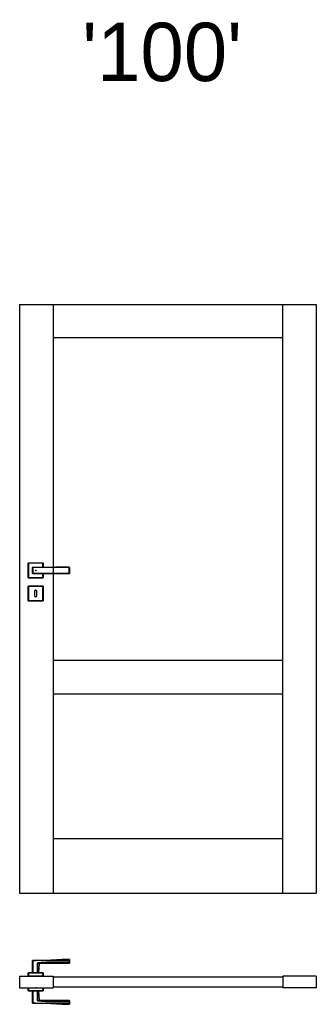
# Model space of a CAD drawing. Header units: millimetres. Extents: x 357 to 12975, y -381 to 2993.
# Tile 7 of 7: x 11957 to 12975, y -381 to 2993. Entities that reach past the tile are written whole.
import ezdxf

# ---------------------------------------------------------------- set-up
doc = ezdxf.new("R2010")
doc.units = ezdxf.units.MM
doc.layers.add('f-główna', color=7, linetype='Continuous')
doc.layers.add('wymiary', color=7, linetype='Continuous', lineweight=13)
doc.styles.get("Standard").update_dxf_attribs({"font": 'arial.ttf'})

msp = doc.modelspace()

# ---------------------------------------------------------------- linework, layer by layer
at = {"linetype": 'Continuous'}
for p, q in [((11986.1, 1080.5), (11986.1, 1130.5)), ((11986.6, 1130.5), (11986.1, 1130.5)), ((11986.6, 1131), (11986.6, 1130.5)), ((11986.6, 1131), (12036.6, 1131)), ((11986.6, 1130.5), (11986.6, 1080.5)), ((12036.6, 1130.5), (11986.6, 1130.5)), ((12036.6, 1131), (12036.6, 1130.5)), ((12037.1, 1130.5), (12036.6, 1130.5)), ((12036.6, 1116.5), (12036.6, 1130.5)), ((12037.1, 1130.5), (12037.1, 1116.5)), ((11986.1, 1080.5), (11986.6, 1080.5)), ((11986.6, 1080.5), (11986.6, 1080)), ((11986.6, 1080.5), (12036.6, 1080.5)), ((12036.6, 1080), (11986.6, 1080)), ((12036.6, 1080.5), (12036.6, 1094.5)), ((12037.1, 1080.5), (12036.6, 1080.5)), ((12036.6, 1080), (12036.6, 1080.5)), ((12037.1, 1094.5), (12037.1, 1080.5)), ((11986.1, 1051.5), (11986.6, 1051.5)), ((11986.1, 1001.5), (11986.1, 1051.5)), ((11986.6, 1052), (11986.6, 1051.5)), ((11986.6, 1052), (12036.6, 1052)), ((12036.6, 1051.5), (11986.6, 1051.5)), ((11986.6, 1051.5), (11986.6, 1001.5)), ((12036.6, 1052), (12036.6, 1051.5)), ((12036.6, 1001.5), (12036.6, 1051.5)), ((12037.1, 1051.5), (12036.6, 1051.5)), ((12037.1, 1051.5), (12037.1, 1001.5)), ((12007.6, 1033.5), (12007.6, 1019.5)), ((12015.6, 1019.5), (12015.6, 1033.5)), ((11986.1, 1001.5), (11986.6, 1001.5)), ((11986.6, 1001.5), (11986.6, 1001)), ((11986.6, 1001.5), (12036.6, 1001.5)), ((12036.6, 1001), (11986.6, 1001)), ((12036.6, 1001), (12036.6, 1001.5)), ((12036.6, 1001.5), (12037.1, 1001.5)), ((12001.1, -231.1), (12001.6, -231.1)), ((12001.1, -273.2), (12001.1, -231.1)), ((12001.6, -230.6), (12001.6, -231.1)), ((12001.6, -231.1), (12001.6, -273.2)), ((12126.6, -230.1), (12126.6, -230.5)), ((12127.1, -230.5), (12126.6, -230.5)), ((12126.6, -236), (12126.6, -230.5)), ((12126.6, -236.4), (12126.6, -236)), ((12127.1, -236), (12126.6, -236)), ((12127.1, -230.5), (12127.1, -236)), ((12018, -239.7), (12018.3, -239.7)), ((12019.5, -238.8), (12019.5, -239.3)), ((11986.1, -273.7), (11986.6, -273.7)), ((11986.1, -284.2), (11986.1, -273.7)), ((11986.6, -284.2), (11986.1, -284.2)), ((11986.6, -273.2), (11986.6, -273.7)), ((11986.6, -273.2), (12036.6, -273.2)), ((12036.6, -273.7), (11986.6, -273.7)), ((11986.6, -273.7), (11986.6, -284.2)), ((12036.6, -284.2), (11986.6, -284.2)), ((12036.6, -273.2), (12036.6, -273.7)), ((12036.6, -284.2), (12036.6, -273.7)), ((12036.6, -273.7), (12037.1, -273.7)), ((12037.1, -284.2), (12036.6, -284.2)), ((12037.1, -273.7), (12037.1, -284.2)), ((11986.1, -334.7), (11986.1, -324.2)), ((11986.1, -324.2), (11986.6, -324.2)), ((11986.6, -334.7), (11986.1, -334.7)), ((11986.6, -324.2), (11986.6, -334.7)), ((11986.6, -324.2), (12036.6, -324.2)), ((11986.6, -334.7), (11986.6, -335.2)), ((11986.6, -334.7), (12036.6, -334.7)), ((12036.6, -335.2), (11986.6, -335.2)), ((12001.1, -377.3), (12001.1, -335.2)), ((12001.6, -335.2), (12001.6, -377.3)), ((12036.6, -324.2), (12037.1, -324.2)), ((12036.6, -334.7), (12036.6, -324.2)), ((12037.1, -334.7), (12036.6, -334.7)), ((12036.6, -334.7), (12036.6, -335.2)), ((12037.1, -324.2), (12037.1, -334.7)), ((12018.3, -368.7), (12018, -368.7)), ((12019.5, -369.1), (12019.5, -369.6)), ((12001.1, -377.3), (12001.6, -377.3)), ((12001.6, -377.8), (12001.6, -377.3)), ((12126.6, -372), (12126.6, -372.4)), ((12126.6, -377.9), (12126.6, -372.4)), ((12127.1, -372.4), (12126.6, -372.4)), ((12126.6, -377.9), (12126.6, -378.3)), ((12127.1, -377.9), (12126.6, -377.9)), ((12127.1, -372.4), (12127.1, -377.9))]:
    msp.add_line(p, q, dxfattribs=at)
for points in [[(12001.1, 1095), (12001.1, 1095.4), (12001.1, 1095.8), (12001.1, 1096.2), (12001.1, 1096.6), (12001.1, 1097), (12001.1, 1097.4), (12001.1, 1097.8), (12001.1, 1098.2), (12001.1, 1098.6), (12001.1, 1099.1), (12001.1, 1099.5), (12001.1, 1099.9), (12001.1, 1100.3), (12001.1, 1100.7), (12001.1, 1101.2), (12001.1, 1101.6), (12001.1, 1102), (12001.1, 1102.5), (12001.1, 1102.9), (12001.1, 1103.3), (12001.1, 1103.8), (12001.1, 1104.2), (12001.1, 1104.6), (12001.1, 1105.1), (12001.1, 1105.5), (12001.1, 1105.9), (12001.1, 1106.4), (12001.1, 1106.8), (12001.1, 1107.3), (12001.1, 1107.7), (12001.1, 1108.1), (12001.1, 1108.6), (12001.1, 1109), (12001.1, 1109.4), (12001.1, 1109.8), (12001.1, 1110.3), (12001.1, 1110.7), (12001.1, 1111.1), (12001.1, 1111.5), (12001.1, 1111.9), (12001.1, 1112.4), (12001.1, 1112.8), (12001.1, 1113.2), (12001.1, 1113.6), (12001.1, 1114), (12001.1, 1114.4), (12001.1, 1114.8), (12001.1, 1115.2), (12001.1, 1115.6), (12001.1, 1116)], [(12001.6, 1116.5), (12004.1, 1116.5), (12006.6, 1116.5), (12009.1, 1116.5), (12011.6, 1116.5), (12014.1, 1116.5), (12016.6, 1116.5), (12019.1, 1116.5), (12021.6, 1116.5), (12024.1, 1116.5), (12026.6, 1116.5), (12029.1, 1116.5), (12031.6, 1116.5), (12034.1, 1116.5), (12036.6, 1116.5), (12039.1, 1116.5), (12041.6, 1116.5), (12044.1, 1116.5), (12046.6, 1116.5), (12049.1, 1116.5), (12051.6, 1116.5), (12054.1, 1116.5), (12056.6, 1116.5), (12059.1, 1116.5), (12061.6, 1116.5), (12064.1, 1116.5), (12066.6, 1116.5), (12069.1, 1116.5), (12071.6, 1116.5), (12074.1, 1116.5), (12076.6, 1116.5), (12079.1, 1116.5), (12081.6, 1116.5), (12084.1, 1116.5), (12086.6, 1116.5), (12089.1, 1116.5), (12091.6, 1116.5), (12094.1, 1116.5), (12096.6, 1116.5), (12099.1, 1116.5), (12101.6, 1116.5), (12104.1, 1116.5), (12106.6, 1116.5), (12109.1, 1116.5), (12111.6, 1116.5), (12114.1, 1116.5), (12116.6, 1116.5), (12119.1, 1116.5), (12121.6, 1116.5), (12124.1, 1116.5), (12126.6, 1116.5)], [(12126.6, 1116.2), (12124.1, 1116.2), (12121.6, 1116.2), (12119.1, 1116.2), (12116.6, 1116.2), (12114.1, 1116.2), (12111.6, 1116.2), (12109.1, 1116.2), (12106.6, 1116.2), (12104.1, 1116.2), (12101.6, 1116.2), (12099.1, 1116.2), (12096.6, 1116.1), (12094.1, 1116.1), (12091.6, 1116.1), (12089.1, 1116.1), (12086.6, 1116.1), (12084.1, 1116.1), (12081.6, 1116.1), (12079.1, 1116.1), (12076.6, 1116), (12074.1, 1116), (12071.6, 1116), (12069.1, 1116), (12066.6, 1116), (12064.1, 1116), (12061.6, 1116), (12059.1, 1116), (12056.6, 1116), (12054.1, 1116), (12051.6, 1116), (12049.1, 1115.9), (12046.6, 1115.9), (12044.1, 1115.9), (12041.6, 1115.9), (12039.1, 1115.9), (12036.6, 1115.9), (12034.1, 1115.9), (12031.6, 1115.9), (12029.1, 1115.9), (12026.6, 1115.8), (12024.1, 1115.8), (12021.6, 1115.8), (12019.1, 1115.8), (12016.6, 1115.8), (12014.1, 1115.8), (12011.6, 1115.8), (12009.1, 1115.8), (12006.6, 1115.8), (12004.1, 1115.8), (12001.6, 1115.8)], [(12001.6, 1115.8), (12001.6, 1115.4), (12001.6, 1115), (12001.6, 1114.6), (12001.6, 1114.2), (12001.6, 1113.8), (12001.6, 1113.4), (12001.6, 1113), (12001.6, 1112.6), (12001.6, 1112.2), (12001.6, 1111.8), (12001.6, 1111.4), (12001.6, 1111), (12001.6, 1110.6), (12001.6, 1110.2), (12001.6, 1109.7), (12001.6, 1109.3), (12001.6, 1108.9), (12001.6, 1108.5), (12001.6, 1108.1), (12001.6, 1107.6), (12001.6, 1107.2), (12001.6, 1106.8), (12001.6, 1106.4), (12001.6, 1105.9), (12001.6, 1105.5), (12001.6, 1105.1), (12001.6, 1104.6), (12001.6, 1104.2), (12001.6, 1103.8), (12001.6, 1103.4), (12001.6, 1102.9), (12001.6, 1102.5), (12001.6, 1102.1), (12001.6, 1101.7), (12001.6, 1101.3), (12001.6, 1100.9), (12001.6, 1100.4), (12001.6, 1100), (12001.6, 1099.6), (12001.6, 1099.2), (12001.6, 1098.8), (12001.6, 1098.4), (12001.6, 1098), (12001.6, 1097.6), (12001.6, 1097.2), (12001.6, 1096.8), (12001.6, 1096.4), (12001.6, 1096), (12001.6, 1095.6), (12001.6, 1095.2)], [(12126.6, 1094.8), (12126.6, 1095.1), (12126.6, 1095.5), (12126.6, 1096), (12126.6, 1096.4), (12126.6, 1096.8), (12126.6, 1097.2), (12126.6, 1097.6), (12126.6, 1098), (12126.6, 1098.5), (12126.6, 1098.9), (12126.6, 1099.3), (12126.6, 1099.7), (12126.6, 1100.2), (12126.6, 1100.6), (12126.6, 1101), (12126.6, 1101.5), (12126.6, 1101.9), (12126.6, 1102.4), (12126.6, 1102.8), (12126.6, 1103.2), (12126.6, 1103.7), (12126.6, 1104.1), (12126.6, 1104.6), (12126.6, 1105), (12126.6, 1105.5), (12126.6, 1105.9), (12126.6, 1106.4), (12126.6, 1106.8), (12126.6, 1107.3), (12126.6, 1107.7), (12126.6, 1108.2), (12126.6, 1108.6), (12126.6, 1109.1), (12126.6, 1109.5), (12126.6, 1109.9), (12126.6, 1110.4), (12126.6, 1110.8), (12126.6, 1111.2), (12126.6, 1111.7), (12126.6, 1112.1), (12126.6, 1112.5), (12126.6, 1113), (12126.6, 1113.4), (12126.6, 1113.8), (12126.6, 1114.2), (12126.6, 1114.6), (12126.6, 1115), (12126.6, 1115.5), (12126.6, 1115.9), (12126.6, 1116.2)], [(12127.1, 1116), (12127.1, 1115.6), (12127.1, 1115.2), (12127.1, 1114.8), (12127.1, 1114.4), (12127.1, 1114), (12127.1, 1113.6), (12127.1, 1113.2), (12127.1, 1112.8), (12127.1, 1112.4), (12127.1, 1112), (12127.1, 1111.5), (12127.1, 1111.1), (12127.1, 1110.7), (12127.1, 1110.3), (12127.1, 1109.8), (12127.1, 1109.4), (12127.1, 1109), (12127.1, 1108.6), (12127.1, 1108.1), (12127.1, 1107.7), (12127.1, 1107.3), (12127.1, 1106.8), (12127.1, 1106.4), (12127.1, 1105.9), (12127.1, 1105.5), (12127.1, 1105.1), (12127.1, 1104.6), (12127.1, 1104.2), (12127.1, 1103.7), (12127.1, 1103.3), (12127.1, 1102.9), (12127.1, 1102.4), (12127.1, 1102), (12127.1, 1101.6), (12127.1, 1101.2), (12127.1, 1100.7), (12127.1, 1100.3), (12127.1, 1099.9), (12127.1, 1099.5), (12127.1, 1099), (12127.1, 1098.6), (12127.1, 1098.2), (12127.1, 1097.8), (12127.1, 1097.4), (12127.1, 1097), (12127.1, 1096.6), (12127.1, 1096.2), (12127.1, 1095.8), (12127.1, 1095.4), (12127.1, 1095)], [(12001.6, 1095.2), (12004.1, 1095.2), (12006.6, 1095.2), (12009.1, 1095.2), (12011.6, 1095.2), (12014.1, 1095.2), (12016.6, 1095.2), (12019.1, 1095.2), (12021.6, 1095.2), (12024.1, 1095.2), (12026.6, 1095.2), (12029.1, 1095.1), (12031.6, 1095.1), (12034.1, 1095.1), (12036.6, 1095.1), (12039.1, 1095.1), (12041.6, 1095.1), (12044.1, 1095.1), (12046.6, 1095.1), (12049.1, 1095.1), (12051.6, 1095), (12054.1, 1095), (12056.6, 1095), (12059.1, 1095), (12061.6, 1095), (12064.1, 1095), (12066.6, 1095), (12069.1, 1095), (12071.6, 1095), (12074.1, 1095), (12076.6, 1095), (12079.1, 1094.9), (12081.6, 1094.9), (12084.1, 1094.9), (12086.6, 1094.9), (12089.1, 1094.9), (12091.6, 1094.9), (12094.1, 1094.9), (12096.6, 1094.9), (12099.1, 1094.8), (12101.6, 1094.8), (12104.1, 1094.8), (12106.6, 1094.8), (12109.1, 1094.8), (12111.6, 1094.8), (12114.1, 1094.8), (12116.6, 1094.8), (12119.1, 1094.8), (12121.6, 1094.8), (12124.1, 1094.8), (12126.6, 1094.8)], [(12126.6, 1094.5), (12124.1, 1094.5), (12121.6, 1094.5), (12119.1, 1094.5), (12116.6, 1094.5), (12114.1, 1094.5), (12111.6, 1094.5), (12109.1, 1094.5), (12106.6, 1094.5), (12104.1, 1094.5), (12101.6, 1094.5), (12099.1, 1094.5), (12096.6, 1094.5), (12094.1, 1094.5), (12091.6, 1094.5), (12089.1, 1094.5), (12086.6, 1094.5), (12084.1, 1094.5), (12081.6, 1094.5), (12079.1, 1094.5), (12076.6, 1094.5), (12074.1, 1094.5), (12071.6, 1094.5), (12069.1, 1094.5), (12066.6, 1094.5), (12064.1, 1094.5), (12061.6, 1094.5), (12059.1, 1094.5), (12056.6, 1094.5), (12054.1, 1094.5), (12051.6, 1094.5), (12049.1, 1094.5), (12046.6, 1094.5), (12044.1, 1094.5), (12041.6, 1094.5), (12039.1, 1094.5), (12036.6, 1094.5), (12034.1, 1094.5), (12031.6, 1094.5), (12029.1, 1094.5), (12026.6, 1094.5), (12024.1, 1094.5), (12021.6, 1094.5), (12019.1, 1094.5), (12016.6, 1094.5), (12014.1, 1094.5), (12011.6, 1094.5), (12009.1, 1094.5), (12006.6, 1094.5), (12004.1, 1094.5), (12001.6, 1094.5)], [(12001.6, -230.6), (12004.1, -230.6), (12006.6, -230.6), (12009.1, -230.6), (12011.6, -230.6), (12014.1, -230.5), (12016.6, -230.5), (12019.1, -230.5), (12021.6, -230.5), (12024.1, -230.4), (12026.6, -230.4), (12029.1, -230.4), (12031.6, -230.4), (12034.1, -230.4), (12036.6, -230.3), (12039.1, -230.3), (12041.6, -230.3), (12044.1, -230.3), (12046.6, -230.3), (12049.1, -230.3), (12051.6, -230.2), (12054.1, -230.2), (12056.6, -230.2), (12059.1, -230.2), (12061.6, -230.2), (12064.1, -230.2), (12066.6, -230.2), (12069.1, -230.2), (12071.6, -230.2), (12074.1, -230.2), (12076.6, -230.2), (12079.1, -230.2), (12081.6, -230.1), (12084.1, -230.1), (12086.6, -230.1), (12089.1, -230.1), (12091.6, -230.1), (12094.1, -230.1), (12096.6, -230.1), (12099.1, -230.1), (12101.6, -230.1), (12104.1, -230.1), (12106.6, -230.1), (12109.1, -230.1), (12111.6, -230.1), (12114.1, -230.1), (12116.6, -230.1), (12119.1, -230.1), (12121.6, -230.1), (12124.1, -230.1), (12126.6, -230.1)], [(12126.6, -230.5), (12124.1, -230.5), (12121.6, -230.5), (12119.1, -230.5), (12116.6, -230.5), (12114.1, -230.5), (12111.6, -230.5), (12109.1, -230.5), (12106.6, -230.5), (12104.1, -230.5), (12101.6, -230.6), (12099.1, -230.6), (12096.6, -230.6), (12094.1, -230.6), (12091.6, -230.6), (12089.1, -230.6), (12086.6, -230.6), (12084.1, -230.6), (12081.6, -230.6), (12079.1, -230.6), (12076.6, -230.7), (12074.1, -230.7), (12071.6, -230.7), (12069.1, -230.7), (12066.6, -230.7), (12064.1, -230.7), (12061.6, -230.7), (12059.1, -230.7), (12056.6, -230.7), (12054.1, -230.7), (12051.6, -230.7), (12049.1, -230.8), (12046.6, -230.8), (12044.1, -230.8), (12041.6, -230.8), (12039.1, -230.8), (12036.6, -230.8), (12034.1, -230.8), (12031.6, -230.9), (12029.1, -230.9), (12026.6, -230.9), (12024.1, -230.9), (12021.6, -230.9), (12019.1, -231), (12016.6, -231), (12014.1, -231), (12011.6, -231), (12009.1, -231), (12006.6, -231), (12004.1, -231), (12001.6, -231.1)], [(12019.5, -238.8), (12021.6, -238.6), (12023.7, -238.5), (12025.9, -238.4), (12028, -238.2), (12030.2, -238), (12032.3, -237.9), (12034.4, -237.7), (12036.6, -237.6), (12038.7, -237.4), (12040.9, -237.3), (12043, -237.1), (12045.1, -237), (12047.3, -236.8), (12049.4, -236.7), (12051.6, -236.6), (12053.7, -236.4), (12055.8, -236.3), (12058, -236.2), (12060.1, -236.1), (12062.3, -236), (12064.4, -236), (12066.6, -236), (12068.7, -236), (12070.8, -236), (12073, -236), (12075.1, -236), (12077.3, -236), (12079.4, -236), (12081.6, -236), (12083.7, -236), (12085.9, -236), (12088, -236), (12090.2, -236), (12092.3, -236), (12094.5, -236), (12096.6, -236), (12098.7, -236), (12100.9, -236), (12103, -236), (12105.2, -236), (12107.3, -236), (12109.5, -236), (12111.6, -236), (12113.8, -236), (12115.9, -236), (12118.1, -236), (12120.2, -236), (12122.4, -236), (12124.5, -236), (12126.6, -236)], [(12126.6, -227.2), (12125.4, -227.3), (12124.1, -227.3), (12122.9, -227.3), (12121.6, -227.4), (12120.4, -227.4), (12119.1, -227.5), (12117.9, -227.5), (12116.6, -227.5), (12115.4, -227.6), (12114.1, -227.7), (12112.9, -227.7), (12111.6, -227.8), (12110.4, -227.8), (12109.1, -227.9), (12107.9, -228), (12106.6, -228), (12105.4, -228.1), (12104.1, -228.2), (12102.9, -228.2), (12101.6, -228.3), (12100.4, -228.4), (12099.1, -228.5), (12097.9, -228.5), (12096.6, -228.6), (12095.4, -228.7), (12094.1, -228.7), (12092.9, -228.8), (12091.6, -228.9), (12090.4, -229), (12089.1, -229), (12087.9, -229.1), (12086.6, -229.2), (12085.4, -229.3), (12084.1, -229.3), (12082.9, -229.4), (12081.6, -229.5), (12080.4, -229.5), (12079.1, -229.6), (12077.9, -229.7), (12076.6, -229.7), (12075.4, -229.8), (12074.1, -229.8), (12072.9, -229.9), (12071.6, -229.9), (12070.4, -230), (12069.1, -230), (12067.9, -230.1), (12066.6, -230.1), (12065.4, -230.2), (12064.1, -230.2)], [(12126.6, -230.1), (12126.6, -229.9), (12126.6, -229.8), (12126.6, -229.7), (12126.6, -229.6), (12126.6, -229.5), (12126.6, -229.4), (12126.6, -229.3), (12126.6, -229.2), (12126.6, -229.1), (12126.6, -229), (12126.6, -229), (12126.6, -228.9), (12126.6, -228.8), (12126.6, -228.7), (12126.6, -228.6), (12126.6, -228.5), (12126.6, -228.5), (12126.6, -228.4), (12126.6, -228.3), (12126.6, -228.2), (12126.6, -228.2), (12126.6, -228.1), (12126.6, -228), (12126.6, -228), (12126.6, -227.9), (12126.6, -227.9), (12126.6, -227.8), (12126.6, -227.8), (12126.6, -227.7), (12126.6, -227.7), (12126.6, -227.6), (12126.6, -227.6), (12126.6, -227.5), (12126.6, -227.5), (12126.6, -227.5), (12126.6, -227.4), (12126.6, -227.4), (12126.6, -227.4), (12126.6, -227.4), (12126.6, -227.3), (12126.6, -227.3), (12126.6, -227.3), (12126.6, -227.3), (12126.6, -227.3), (12126.6, -227.2), (12126.6, -227.2), (12126.6, -227.2), (12126.6, -227.2), (12126.6, -227.2), (12126.6, -227.2)], [(12127.1, -227.7), (12127.1, -227.7), (12127.1, -227.7), (12127.1, -227.7), (12127.1, -227.7), (12127.1, -227.7), (12127.1, -227.8), (12127.1, -227.8), (12127.1, -227.8), (12127.1, -227.8), (12127.1, -227.8), (12127.1, -227.8), (12127.1, -227.9), (12127.1, -227.9), (12127.1, -227.9), (12127.1, -228), (12127.1, -228), (12127.1, -228), (12127.1, -228.1), (12127.1, -228.1), (12127.1, -228.2), (12127.1, -228.2), (12127.1, -228.3), (12127.1, -228.3), (12127.1, -228.4), (12127.1, -228.4), (12127.1, -228.5), (12127.1, -228.5), (12127.1, -228.6), (12127.1, -228.7), (12127.1, -228.7), (12127.1, -228.8), (12127.1, -228.9), (12127.1, -228.9), (12127.1, -229), (12127.1, -229.1), (12127.1, -229.2), (12127.1, -229.2), (12127.1, -229.3), (12127.1, -229.4), (12127.1, -229.5), (12127.1, -229.6), (12127.1, -229.7), (12127.1, -229.8), (12127.1, -229.9), (12127.1, -230), (12127.1, -230.1), (12127.1, -230.2), (12127.1, -230.3), (12127.1, -230.4), (12127.1, -230.5)], [(12127.1, -236), (12127.1, -236.1), (12127.1, -236.2), (12127.1, -236.4), (12127.1, -236.5), (12127.1, -236.7), (12127.1, -236.8), (12127.1, -236.9), (12127.1, -237), (12127.1, -237.2), (12127.1, -237.3), (12127.1, -237.4), (12127.1, -237.5), (12127.1, -237.6), (12127.1, -237.7), (12127.1, -237.8), (12127.1, -237.9), (12127.1, -238), (12127.1, -238.1), (12127.1, -238.2), (12127.1, -238.3), (12127.1, -238.4), (12127.1, -238.5), (12127.1, -238.6), (12127.1, -238.7), (12127.1, -238.7), (12127.1, -238.8), (12127.1, -238.9), (12127.1, -239), (12127.1, -239), (12127.1, -239.1), (12127.1, -239.1), (12127.1, -239.2), (12127.1, -239.2), (12127.1, -239.3), (12127.1, -239.3), (12127.1, -239.4), (12127.1, -239.4), (12127.1, -239.5), (12127.1, -239.5), (12127.1, -239.5), (12127.1, -239.6), (12127.1, -239.6), (12127.1, -239.6), (12127.1, -239.6), (12127.1, -239.7), (12127.1, -239.7), (12127.1, -239.7), (12127.1, -239.7), (12127.1, -239.7), (12127.1, -239.7)], [(12017.9, -273.2), (12017.9, -272.5), (12017.9, -271.9), (12017.9, -271.2), (12017.9, -270.5), (12017.9, -269.9), (12017.9, -269.2), (12017.9, -268.5), (12017.9, -267.8), (12017.9, -267.2), (12017.9, -266.5), (12017.9, -265.8), (12017.9, -265.2), (12017.9, -264.5), (12017.9, -263.8), (12017.9, -263.2), (12017.9, -262.5), (12017.9, -261.8), (12017.9, -261.1), (12017.9, -260.5), (12017.9, -259.8), (12017.9, -259.1), (12018, -258.5), (12018, -257.8), (12018, -257.1), (12018, -256.5), (12018, -255.8), (12018, -255.1), (12018, -254.4), (12018, -253.8), (12018, -253.1), (12018, -252.4), (12018, -251.8), (12018, -251.1), (12018, -250.4), (12018, -249.8), (12018, -249.1), (12018, -248.4), (12018, -247.7), (12018, -247.1), (12018, -246.4), (12018, -245.7), (12018, -245.1), (12018, -244.4), (12018, -243.7), (12018, -243.1), (12018, -242.4), (12018, -241.7), (12018, -241.1), (12018, -240.4), (12018, -239.7)], [(12018, -239.7), (12018, -239.7), (12018, -239.6), (12018, -239.6), (12018, -239.6), (12018, -239.5), (12018.1, -239.5), (12018.1, -239.5), (12018.1, -239.4), (12018.1, -239.4), (12018.1, -239.4), (12018.2, -239.3), (12018.2, -239.3), (12018.2, -239.3), (12018.2, -239.3), (12018.3, -239.2), (12018.3, -239.2), (12018.3, -239.2), (12018.3, -239.2), (12018.4, -239.1), (12018.4, -239.1), (12018.4, -239.1), (12018.5, -239.1), (12018.5, -239.1), (12018.5, -239), (12018.6, -239), (12018.6, -239), (12018.6, -239), (12018.7, -239), (12018.7, -239), (12018.7, -238.9), (12018.8, -238.9), (12018.8, -238.9), (12018.8, -238.9), (12018.9, -238.9), (12018.9, -238.9), (12019, -238.9), (12019, -238.9), (12019, -238.9), (12019.1, -238.8), (12019.1, -238.8), (12019.1, -238.8), (12019.2, -238.8), (12019.2, -238.8), (12019.2, -238.8), (12019.3, -238.8), (12019.3, -238.8), (12019.4, -238.8), (12019.4, -238.8), (12019.4, -238.8), (12019.5, -238.8)], [(12018.3, -239.7), (12018.3, -239.7), (12018.3, -239.7), (12018.3, -239.6), (12018.3, -239.6), (12018.3, -239.6), (12018.3, -239.6), (12018.4, -239.5), (12018.4, -239.5), (12018.4, -239.5), (12018.4, -239.5), (12018.5, -239.5), (12018.5, -239.5), (12018.5, -239.5), (12018.5, -239.4), (12018.6, -239.4), (12018.6, -239.4), (12018.6, -239.4), (12018.6, -239.4), (12018.7, -239.4), (12018.7, -239.4), (12018.7, -239.4), (12018.7, -239.4), (12018.8, -239.4), (12018.8, -239.4), (12018.8, -239.4), (12018.8, -239.4), (12018.9, -239.3), (12018.9, -239.3), (12018.9, -239.3), (12019, -239.3), (12019, -239.3), (12019, -239.3), (12019, -239.3), (12019.1, -239.3), (12019.1, -239.3), (12019.1, -239.3), (12019.1, -239.3), (12019.2, -239.3), (12019.2, -239.3), (12019.2, -239.3), (12019.3, -239.3), (12019.3, -239.3), (12019.3, -239.3), (12019.3, -239.3), (12019.4, -239.3), (12019.4, -239.3), (12019.4, -239.3), (12019.4, -239.3), (12019.5, -239.3), (12019.5, -239.3)], [(12024.4, -240.8), (12024.4, -240.8), (12024.3, -240.8), (12024.3, -240.8), (12024.3, -240.8), (12024.3, -240.7), (12024.3, -240.7), (12024.2, -240.7), (12024.2, -240.7), (12024.1, -240.7), (12024.1, -240.7), (12024, -240.7), (12024, -240.6), (12023.9, -240.6), (12023.9, -240.6), (12023.8, -240.6), (12023.7, -240.6), (12023.6, -240.5), (12023.5, -240.5), (12023.4, -240.5), (12023.3, -240.4), (12023.2, -240.4), (12023.1, -240.4), (12023, -240.4), (12022.9, -240.3), (12022.8, -240.3), (12022.6, -240.3), (12022.5, -240.2), (12022.4, -240.2), (12022.2, -240.2), (12022.1, -240.1), (12021.9, -240.1), (12021.8, -240.1), (12021.6, -240.1), (12021.4, -240), (12021.3, -240), (12021.1, -240), (12020.9, -239.9), (12020.7, -239.9), (12020.5, -239.9), (12020.4, -239.9), (12020.2, -239.8), (12020, -239.8), (12019.8, -239.8), (12019.6, -239.8), (12019.4, -239.8), (12019.1, -239.8), (12018.9, -239.7), (12018.7, -239.7), (12018.5, -239.7), (12018.3, -239.7)], [(12018.3, -239.7), (12018.3, -240.4), (12018.3, -241.1), (12018.3, -241.7), (12018.3, -242.4), (12018.3, -243.1), (12018.3, -243.7), (12018.3, -244.4), (12018.3, -245.1), (12018.3, -245.7), (12018.3, -246.4), (12018.3, -247.1), (12018.3, -247.7), (12018.3, -248.4), (12018.3, -249.1), (12018.3, -249.8), (12018.3, -250.4), (12018.3, -251.1), (12018.3, -251.8), (12018.3, -252.4), (12018.3, -253.1), (12018.3, -253.8), (12018.3, -254.4), (12018.3, -255.1), (12018.3, -255.8), (12018.3, -256.5), (12018.3, -257.1), (12018.3, -257.8), (12018.3, -258.5), (12018.3, -259.1), (12018.3, -259.8), (12018.3, -260.5), (12018.3, -261.1), (12018.3, -261.8), (12018.3, -262.5), (12018.3, -263.2), (12018.3, -263.8), (12018.3, -264.5), (12018.3, -265.2), (12018.3, -265.8), (12018.3, -266.5), (12018.3, -267.2), (12018.3, -267.8), (12018.3, -268.5), (12018.3, -269.2), (12018.3, -269.9), (12018.3, -270.5), (12018.3, -271.2), (12018.3, -271.9), (12018.3, -272.5), (12018.3, -273.2)], [(12126.6, -236.4), (12124.5, -236.4), (12122.4, -236.4), (12120.2, -236.4), (12118.1, -236.4), (12115.9, -236.4), (12113.8, -236.4), (12111.6, -236.4), (12109.5, -236.4), (12107.3, -236.4), (12105.2, -236.4), (12103, -236.4), (12100.9, -236.4), (12098.8, -236.4), (12096.6, -236.4), (12094.5, -236.4), (12092.3, -236.4), (12090.2, -236.4), (12088, -236.4), (12085.9, -236.4), (12083.7, -236.4), (12081.6, -236.4), (12079.4, -236.4), (12077.3, -236.4), (12075.2, -236.4), (12073, -236.4), (12070.9, -236.4), (12068.7, -236.4), (12066.6, -236.3), (12064.4, -236.3), (12062.3, -236.4), (12060.1, -236.5), (12058, -236.6), (12055.9, -236.7), (12053.7, -236.8), (12051.6, -237), (12049.4, -237.1), (12047.3, -237.2), (12045.2, -237.4), (12043, -237.5), (12040.9, -237.7), (12038.7, -237.9), (12036.6, -238), (12034.5, -238.2), (12032.3, -238.4), (12030.2, -238.5), (12028.1, -238.7), (12025.9, -238.8), (12023.8, -239), (12021.6, -239.1), (12019.5, -239.3)], [(12019.5, -239.3), (12019.7, -239.3), (12019.9, -239.3), (12020.1, -239.3), (12020.3, -239.3), (12020.5, -239.4), (12020.7, -239.4), (12020.8, -239.4), (12021, -239.4), (12021.2, -239.5), (12021.4, -239.5), (12021.5, -239.5), (12021.7, -239.5), (12021.9, -239.6), (12022, -239.6), (12022.2, -239.6), (12022.3, -239.6), (12022.5, -239.7), (12022.6, -239.7), (12022.7, -239.7), (12022.9, -239.8), (12023, -239.8), (12023.1, -239.8), (12023.2, -239.8), (12023.4, -239.9), (12023.5, -239.9), (12023.6, -239.9), (12023.7, -240), (12023.8, -240), (12023.9, -240), (12024, -240), (12024.1, -240.1), (12024.1, -240.1), (12024.2, -240.1), (12024.3, -240.1), (12024.4, -240.1), (12024.4, -240.2), (12024.5, -240.2), (12024.5, -240.2), (12024.6, -240.2), (12024.6, -240.2), (12024.7, -240.2), (12024.7, -240.3), (12024.8, -240.3), (12024.8, -240.3), (12024.8, -240.3), (12024.8, -240.3), (12024.8, -240.3), (12024.9, -240.3), (12024.9, -240.3), (12024.9, -240.3)], [(12022, -273.2), (12024.4, -240.8)], [(12024.4, -240.8), (12024.4, -240.7), (12024.4, -240.7), (12024.4, -240.7), (12024.4, -240.7), (12024.4, -240.7), (12024.4, -240.7), (12024.4, -240.7), (12024.4, -240.6), (12024.4, -240.6), (12024.4, -240.6), (12024.4, -240.6), (12024.4, -240.6), (12024.4, -240.6), (12024.4, -240.6), (12024.4, -240.5), (12024.4, -240.5), (12024.4, -240.5), (12024.5, -240.5), (12024.5, -240.5), (12024.5, -240.5), (12024.5, -240.5), (12024.5, -240.5), (12024.5, -240.5), (12024.5, -240.4), (12024.5, -240.4), (12024.5, -240.4), (12024.5, -240.4), (12024.6, -240.4), (12024.6, -240.4), (12024.6, -240.4), (12024.6, -240.4), (12024.6, -240.4), (12024.6, -240.4), (12024.6, -240.4), (12024.6, -240.3), (12024.7, -240.3), (12024.7, -240.3), (12024.7, -240.3), (12024.7, -240.3), (12024.7, -240.3), (12024.7, -240.3), (12024.7, -240.3), (12024.8, -240.3), (12024.8, -240.3), (12024.8, -240.3), (12024.8, -240.3), (12024.8, -240.3), (12024.8, -240.3), (12024.8, -240.3), (12024.9, -240.3)], [(12024.9, -240.3), (12026.9, -240.3), (12028.9, -240.3), (12031, -240.3), (12033, -240.3), (12035, -240.3), (12037.1, -240.3), (12039.1, -240.3), (12041.1, -240.3), (12043.2, -240.3), (12045.2, -240.3), (12047.2, -240.3), (12049.3, -240.3), (12051.3, -240.3), (12053.4, -240.3), (12055.4, -240.2), (12057.4, -240.2), (12059.5, -240.2), (12061.5, -240.2), (12063.5, -240.2), (12065.6, -240.2), (12067.6, -240.2), (12069.6, -240.2), (12071.7, -240.2), (12073.7, -240.2), (12075.7, -240.2), (12077.8, -240.2), (12079.8, -240.2), (12081.9, -240.2), (12083.9, -240.2), (12085.9, -240.2), (12088, -240.2), (12090, -240.2), (12092, -240.2), (12094.1, -240.2), (12096.1, -240.2), (12098.1, -240.2), (12100.2, -240.2), (12102.2, -240.2), (12104.2, -240.2), (12106.3, -240.2), (12108.3, -240.2), (12110.4, -240.2), (12112.4, -240.2), (12114.4, -240.2), (12116.5, -240.2), (12118.5, -240.2), (12120.5, -240.2), (12122.6, -240.2), (12124.6, -240.2), (12126.6, -240.2)], [(12126.6, -240.2), (12126.6, -240.2), (12126.6, -240.2), (12126.6, -240.2), (12126.6, -240.2), (12126.6, -240.2), (12126.6, -240.1), (12126.6, -240.1), (12126.6, -240.1), (12126.6, -240.1), (12126.6, -240), (12126.6, -240), (12126.6, -240), (12126.6, -239.9), (12126.6, -239.9), (12126.6, -239.8), (12126.6, -239.8), (12126.6, -239.7), (12126.6, -239.7), (12126.6, -239.6), (12126.6, -239.6), (12126.6, -239.5), (12126.6, -239.4), (12126.6, -239.4), (12126.6, -239.3), (12126.6, -239.2), (12126.6, -239.1), (12126.6, -239), (12126.6, -239), (12126.6, -238.9), (12126.6, -238.8), (12126.6, -238.7), (12126.6, -238.6), (12126.6, -238.5), (12126.6, -238.4), (12126.6, -238.3), (12126.6, -238.2), (12126.6, -238.1), (12126.6, -237.9), (12126.6, -237.8), (12126.6, -237.7), (12126.6, -237.6), (12126.6, -237.5), (12126.6, -237.3), (12126.6, -237.2), (12126.6, -237.1), (12126.6, -236.9), (12126.6, -236.8), (12126.6, -236.6), (12126.6, -236.5), (12126.6, -236.4)], [(12018, -368.7), (12018, -368), (12018, -367.3), (12018, -366.7), (12018, -366), (12018, -365.3), (12018, -364.7), (12018, -364), (12018, -363.3), (12018, -362.7), (12018, -362), (12018, -361.3), (12018, -360.7), (12018, -360), (12018, -359.3), (12018, -358.6), (12018, -358), (12018, -357.3), (12018, -356.6), (12018, -356), (12018, -355.3), (12018, -354.6), (12018, -354), (12018, -353.3), (12018, -352.6), (12018, -351.9), (12018, -351.3), (12018, -350.6), (12018, -349.9), (12017.9, -349.3), (12017.9, -348.6), (12017.9, -347.9), (12017.9, -347.3), (12017.9, -346.6), (12017.9, -345.9), (12017.9, -345.2), (12017.9, -344.6), (12017.9, -343.9), (12017.9, -343.2), (12017.9, -342.6), (12017.9, -341.9), (12017.9, -341.2), (12017.9, -340.6), (12017.9, -339.9), (12017.9, -339.2), (12017.9, -338.5), (12017.9, -337.9), (12017.9, -337.2), (12017.9, -336.5), (12017.9, -335.9), (12017.9, -335.2)], [(12018.3, -335.2), (12018.3, -335.9), (12018.3, -336.5), (12018.3, -337.2), (12018.3, -337.9), (12018.3, -338.5), (12018.3, -339.2), (12018.3, -339.9), (12018.3, -340.6), (12018.3, -341.2), (12018.3, -341.9), (12018.3, -342.6), (12018.3, -343.2), (12018.3, -343.9), (12018.3, -344.6), (12018.3, -345.2), (12018.3, -345.9), (12018.3, -346.6), (12018.3, -347.3), (12018.3, -347.9), (12018.3, -348.6), (12018.3, -349.3), (12018.3, -349.9), (12018.3, -350.6), (12018.3, -351.3), (12018.3, -351.9), (12018.3, -352.6), (12018.3, -353.3), (12018.3, -354), (12018.3, -354.6), (12018.3, -355.3), (12018.3, -356), (12018.3, -356.6), (12018.3, -357.3), (12018.3, -358), (12018.3, -358.6), (12018.3, -359.3), (12018.3, -360), (12018.3, -360.7), (12018.3, -361.3), (12018.3, -362), (12018.3, -362.7), (12018.3, -363.3), (12018.3, -364), (12018.3, -364.7), (12018.3, -365.3), (12018.3, -366), (12018.3, -366.7), (12018.3, -367.3), (12018.3, -368), (12018.3, -368.7)], [(12024.4, -367.6), (12022, -335.2)], [(12019.5, -369.6), (12019.4, -369.6), (12019.4, -369.6), (12019.4, -369.6), (12019.3, -369.6), (12019.3, -369.6), (12019.2, -369.6), (12019.2, -369.6), (12019.2, -369.6), (12019.1, -369.6), (12019.1, -369.6), (12019.1, -369.6), (12019, -369.5), (12019, -369.5), (12019, -369.5), (12018.9, -369.5), (12018.9, -369.5), (12018.9, -369.5), (12018.8, -369.5), (12018.8, -369.5), (12018.7, -369.5), (12018.7, -369.4), (12018.7, -369.4), (12018.6, -369.4), (12018.6, -369.4), (12018.6, -369.4), (12018.5, -369.4), (12018.5, -369.3), (12018.5, -369.3), (12018.4, -369.3), (12018.4, -369.3), (12018.4, -369.3), (12018.3, -369.2), (12018.3, -369.2), (12018.3, -369.2), (12018.3, -369.2), (12018.2, -369.2), (12018.2, -369.1), (12018.2, -369.1), (12018.2, -369.1), (12018.1, -369), (12018.1, -369), (12018.1, -369), (12018.1, -368.9), (12018.1, -368.9), (12018, -368.9), (12018, -368.8), (12018, -368.8), (12018, -368.8), (12018, -368.7), (12018, -368.7)], [(12018.3, -368.7), (12018.5, -368.7), (12018.7, -368.7), (12018.9, -368.7), (12019.1, -368.6), (12019.4, -368.6), (12019.6, -368.6), (12019.8, -368.6), (12020, -368.6), (12020.2, -368.6), (12020.4, -368.5), (12020.5, -368.5), (12020.7, -368.5), (12020.9, -368.5), (12021.1, -368.4), (12021.3, -368.4), (12021.4, -368.4), (12021.6, -368.3), (12021.8, -368.3), (12021.9, -368.3), (12022.1, -368.3), (12022.2, -368.2), (12022.4, -368.2), (12022.5, -368.2), (12022.6, -368.1), (12022.8, -368.1), (12022.9, -368.1), (12023, -368), (12023.1, -368), (12023.2, -368), (12023.3, -368), (12023.4, -367.9), (12023.5, -367.9), (12023.6, -367.9), (12023.7, -367.8), (12023.8, -367.8), (12023.9, -367.8), (12023.9, -367.8), (12024, -367.8), (12024, -367.7), (12024.1, -367.7), (12024.1, -367.7), (12024.2, -367.7), (12024.2, -367.7), (12024.3, -367.7), (12024.3, -367.7), (12024.3, -367.6), (12024.3, -367.6), (12024.3, -367.6), (12024.4, -367.6), (12024.4, -367.6)], [(12019.5, -369.1), (12019.5, -369.1), (12019.4, -369.1), (12019.4, -369.1), (12019.4, -369.1), (12019.4, -369.1), (12019.3, -369.1), (12019.3, -369.1), (12019.3, -369.1), (12019.3, -369.1), (12019.2, -369.1), (12019.2, -369.1), (12019.2, -369.1), (12019.1, -369.1), (12019.1, -369.1), (12019.1, -369.1), (12019.1, -369.1), (12019, -369.1), (12019, -369.1), (12019, -369.1), (12019, -369.1), (12018.9, -369.1), (12018.9, -369.1), (12018.9, -369.1), (12018.8, -369), (12018.8, -369), (12018.8, -369), (12018.8, -369), (12018.7, -369), (12018.7, -369), (12018.7, -369), (12018.7, -369), (12018.6, -369), (12018.6, -369), (12018.6, -369), (12018.6, -369), (12018.5, -369), (12018.5, -368.9), (12018.5, -368.9), (12018.5, -368.9), (12018.4, -368.9), (12018.4, -368.9), (12018.4, -368.9), (12018.4, -368.9), (12018.3, -368.8), (12018.3, -368.8), (12018.3, -368.8), (12018.3, -368.8), (12018.3, -368.7), (12018.3, -368.7), (12018.3, -368.7)], [(12024.9, -368.1), (12024.9, -368.1), (12024.8, -368.1), (12024.8, -368.1), (12024.8, -368.1), (12024.8, -368.1), (12024.8, -368.1), (12024.7, -368.1), (12024.7, -368.1), (12024.7, -368.2), (12024.6, -368.2), (12024.6, -368.2), (12024.5, -368.2), (12024.5, -368.2), (12024.4, -368.2), (12024.3, -368.3), (12024.3, -368.3), (12024.2, -368.3), (12024.1, -368.3), (12024, -368.4), (12023.9, -368.4), (12023.8, -368.4), (12023.7, -368.4), (12023.6, -368.5), (12023.5, -368.5), (12023.4, -368.5), (12023.3, -368.5), (12023.2, -368.6), (12023.1, -368.6), (12023, -368.6), (12022.8, -368.6), (12022.7, -368.7), (12022.6, -368.7), (12022.4, -368.7), (12022.3, -368.8), (12022.1, -368.8), (12022, -368.8), (12021.8, -368.8), (12021.7, -368.9), (12021.5, -368.9), (12021.3, -368.9), (12021.2, -368.9), (12021, -369), (12020.8, -369), (12020.6, -369), (12020.5, -369), (12020.3, -369.1), (12020.1, -369.1), (12019.9, -369.1), (12019.7, -369.1), (12019.5, -369.1)], [(12019.5, -369.1), (12021.6, -369.3), (12023.8, -369.4), (12025.9, -369.6), (12028.1, -369.7), (12030.2, -369.9), (12032.3, -370.1), (12034.5, -370.2), (12036.6, -370.4), (12038.7, -370.5), (12040.9, -370.7), (12043, -370.9), (12045.2, -371), (12047.3, -371.2), (12049.4, -371.3), (12051.6, -371.4), (12053.7, -371.6), (12055.9, -371.7), (12058, -371.8), (12060.1, -371.9), (12062.3, -372), (12064.4, -372.1), (12066.6, -372.1), (12068.7, -372), (12070.9, -372), (12073, -372), (12075.2, -372), (12077.3, -372), (12079.4, -372), (12081.6, -372), (12083.7, -372), (12085.9, -372), (12088, -372), (12090.2, -372), (12092.3, -372), (12094.5, -372), (12096.6, -372), (12098.8, -372), (12100.9, -372), (12103, -372), (12105.2, -372), (12107.3, -372), (12109.5, -372), (12111.6, -372), (12113.8, -372), (12115.9, -372), (12118.1, -372), (12120.2, -372), (12122.4, -372), (12124.5, -372), (12126.6, -372)], [(12126.6, -372.4), (12124.5, -372.4), (12122.4, -372.4), (12120.2, -372.4), (12118.1, -372.4), (12115.9, -372.4), (12113.8, -372.4), (12111.6, -372.4), (12109.5, -372.4), (12107.3, -372.4), (12105.2, -372.4), (12103, -372.4), (12100.9, -372.4), (12098.7, -372.4), (12096.6, -372.4), (12094.5, -372.4), (12092.3, -372.4), (12090.2, -372.4), (12088, -372.4), (12085.9, -372.4), (12083.7, -372.4), (12081.6, -372.4), (12079.4, -372.4), (12077.3, -372.4), (12075.1, -372.4), (12073, -372.4), (12070.8, -372.4), (12068.7, -372.4), (12066.6, -372.4), (12064.4, -372.4), (12062.3, -372.4), (12060.1, -372.3), (12058, -372.2), (12055.8, -372.1), (12053.7, -372), (12051.6, -371.8), (12049.4, -371.7), (12047.3, -371.6), (12045.1, -371.4), (12043, -371.3), (12040.9, -371.1), (12038.7, -371), (12036.6, -370.8), (12034.4, -370.7), (12032.3, -370.5), (12030.2, -370.4), (12028, -370.2), (12025.9, -370.1), (12023.7, -369.9), (12021.6, -369.8), (12019.5, -369.6)], [(12024.9, -368.1), (12024.8, -368.1), (12024.8, -368.1), (12024.8, -368.1), (12024.8, -368.1), (12024.8, -368.1), (12024.8, -368.1), (12024.8, -368.1), (12024.7, -368.1), (12024.7, -368.1), (12024.7, -368.1), (12024.7, -368.1), (12024.7, -368.1), (12024.7, -368.1), (12024.7, -368.1), (12024.6, -368.1), (12024.6, -368), (12024.6, -368), (12024.6, -368), (12024.6, -368), (12024.6, -368), (12024.6, -368), (12024.6, -368), (12024.5, -368), (12024.5, -368), (12024.5, -368), (12024.5, -368), (12024.5, -367.9), (12024.5, -367.9), (12024.5, -367.9), (12024.5, -367.9), (12024.5, -367.9), (12024.5, -367.9), (12024.4, -367.9), (12024.4, -367.9), (12024.4, -367.9), (12024.4, -367.8), (12024.4, -367.8), (12024.4, -367.8), (12024.4, -367.8), (12024.4, -367.8), (12024.4, -367.8), (12024.4, -367.8), (12024.4, -367.7), (12024.4, -367.7), (12024.4, -367.7), (12024.4, -367.7), (12024.4, -367.7), (12024.4, -367.7), (12024.4, -367.7), (12024.4, -367.6)], [(12126.6, -368.2), (12124.6, -368.2), (12122.6, -368.2), (12120.5, -368.2), (12118.5, -368.2), (12116.5, -368.2), (12114.4, -368.2), (12112.4, -368.2), (12110.4, -368.2), (12108.3, -368.2), (12106.3, -368.2), (12104.2, -368.2), (12102.2, -368.2), (12100.2, -368.2), (12098.1, -368.2), (12096.1, -368.2), (12094.1, -368.2), (12092, -368.2), (12090, -368.2), (12088, -368.2), (12085.9, -368.2), (12083.9, -368.2), (12081.9, -368.2), (12079.8, -368.2), (12077.8, -368.2), (12075.7, -368.2), (12073.7, -368.2), (12071.7, -368.2), (12069.6, -368.2), (12067.6, -368.2), (12065.6, -368.2), (12063.5, -368.2), (12061.5, -368.2), (12059.5, -368.2), (12057.4, -368.2), (12055.4, -368.2), (12053.4, -368.1), (12051.3, -368.1), (12049.3, -368.1), (12047.2, -368.1), (12045.2, -368.1), (12043.2, -368.1), (12041.1, -368.1), (12039.1, -368.1), (12037.1, -368.1), (12035, -368.1), (12033, -368.1), (12031, -368.1), (12028.9, -368.1), (12026.9, -368.1), (12024.9, -368.1)], [(12126.6, -372), (12126.6, -371.9), (12126.6, -371.8), (12126.6, -371.6), (12126.6, -371.5), (12126.6, -371.3), (12126.6, -371.2), (12126.6, -371.1), (12126.6, -370.9), (12126.6, -370.8), (12126.6, -370.7), (12126.6, -370.6), (12126.6, -370.5), (12126.6, -370.3), (12126.6, -370.2), (12126.6, -370.1), (12126.6, -370), (12126.6, -369.9), (12126.6, -369.8), (12126.6, -369.7), (12126.6, -369.6), (12126.6, -369.5), (12126.6, -369.4), (12126.6, -369.4), (12126.6, -369.3), (12126.6, -369.2), (12126.6, -369.1), (12126.6, -369), (12126.6, -369), (12126.6, -368.9), (12126.6, -368.8), (12126.6, -368.8), (12126.6, -368.7), (12126.6, -368.7), (12126.6, -368.6), (12126.6, -368.6), (12126.6, -368.5), (12126.6, -368.5), (12126.6, -368.4), (12126.6, -368.4), (12126.6, -368.4), (12126.6, -368.3), (12126.6, -368.3), (12126.6, -368.3), (12126.6, -368.3), (12126.6, -368.2), (12126.6, -368.2), (12126.6, -368.2), (12126.6, -368.2), (12126.6, -368.2), (12126.6, -368.2)], [(12127.1, -368.7), (12127.1, -368.7), (12127.1, -368.7), (12127.1, -368.7), (12127.1, -368.7), (12127.1, -368.7), (12127.1, -368.8), (12127.1, -368.8), (12127.1, -368.8), (12127.1, -368.8), (12127.1, -368.9), (12127.1, -368.9), (12127.1, -368.9), (12127.1, -369), (12127.1, -369), (12127.1, -369), (12127.1, -369.1), (12127.1, -369.1), (12127.1, -369.2), (12127.1, -369.3), (12127.1, -369.3), (12127.1, -369.4), (12127.1, -369.4), (12127.1, -369.5), (12127.1, -369.6), (12127.1, -369.7), (12127.1, -369.7), (12127.1, -369.8), (12127.1, -369.9), (12127.1, -370), (12127.1, -370.1), (12127.1, -370.2), (12127.1, -370.3), (12127.1, -370.4), (12127.1, -370.5), (12127.1, -370.6), (12127.1, -370.7), (12127.1, -370.8), (12127.1, -370.9), (12127.1, -371), (12127.1, -371.1), (12127.1, -371.2), (12127.1, -371.4), (12127.1, -371.5), (12127.1, -371.6), (12127.1, -371.7), (12127.1, -371.9), (12127.1, -372), (12127.1, -372.2), (12127.1, -372.3), (12127.1, -372.4)], [(12001.6, -377.3), (12004.1, -377.4), (12006.6, -377.4), (12009.1, -377.4), (12011.6, -377.4), (12014.1, -377.4), (12016.6, -377.4), (12019.1, -377.4), (12021.6, -377.5), (12024.1, -377.5), (12026.6, -377.5), (12029.1, -377.5), (12031.6, -377.5), (12034.1, -377.6), (12036.6, -377.6), (12039.1, -377.6), (12041.6, -377.6), (12044.1, -377.6), (12046.6, -377.6), (12049.1, -377.6), (12051.6, -377.7), (12054.1, -377.7), (12056.6, -377.7), (12059.1, -377.7), (12061.6, -377.7), (12064.1, -377.7), (12066.6, -377.7), (12069.1, -377.7), (12071.6, -377.7), (12074.1, -377.7), (12076.6, -377.7), (12079.1, -377.8), (12081.6, -377.8), (12084.1, -377.8), (12086.6, -377.8), (12089.1, -377.8), (12091.6, -377.8), (12094.1, -377.8), (12096.6, -377.8), (12099.1, -377.8), (12101.6, -377.8), (12104.1, -377.9), (12106.6, -377.9), (12109.1, -377.9), (12111.6, -377.9), (12114.1, -377.9), (12116.6, -377.9), (12119.1, -377.9), (12121.6, -377.9), (12124.1, -377.9), (12126.6, -377.9)], [(12126.6, -378.3), (12124.1, -378.3), (12121.6, -378.3), (12119.1, -378.3), (12116.6, -378.3), (12114.1, -378.3), (12111.6, -378.3), (12109.1, -378.3), (12106.6, -378.3), (12104.1, -378.3), (12101.6, -378.3), (12099.1, -378.3), (12096.6, -378.3), (12094.1, -378.3), (12091.6, -378.3), (12089.1, -378.3), (12086.6, -378.3), (12084.1, -378.3), (12081.6, -378.3), (12079.1, -378.2), (12076.6, -378.2), (12074.1, -378.2), (12071.6, -378.2), (12069.1, -378.2), (12066.6, -378.2), (12064.1, -378.2), (12061.6, -378.2), (12059.1, -378.2), (12056.6, -378.2), (12054.1, -378.2), (12051.6, -378.2), (12049.1, -378.1), (12046.6, -378.1), (12044.1, -378.1), (12041.6, -378.1), (12039.1, -378.1), (12036.6, -378.1), (12034.1, -378), (12031.6, -378), (12029.1, -378), (12026.6, -378), (12024.1, -378), (12021.6, -377.9), (12019.1, -377.9), (12016.6, -377.9), (12014.1, -377.9), (12011.6, -377.8), (12009.1, -377.8), (12006.6, -377.8), (12004.1, -377.8), (12001.6, -377.8)], [(12064.1, -378.2), (12065.4, -378.2), (12066.6, -378.3), (12067.9, -378.3), (12069.1, -378.4), (12070.4, -378.4), (12071.6, -378.5), (12072.9, -378.5), (12074.1, -378.6), (12075.4, -378.6), (12076.6, -378.7), (12077.9, -378.7), (12079.1, -378.8), (12080.4, -378.9), (12081.6, -378.9), (12082.9, -379), (12084.1, -379.1), (12085.4, -379.1), (12086.6, -379.2), (12087.9, -379.3), (12089.1, -379.4), (12090.4, -379.4), (12091.6, -379.5), (12092.9, -379.6), (12094.1, -379.7), (12095.4, -379.7), (12096.6, -379.8), (12097.9, -379.9), (12099.1, -379.9), (12100.4, -380), (12101.6, -380.1), (12102.9, -380.2), (12104.1, -380.2), (12105.4, -380.3), (12106.6, -380.4), (12107.9, -380.4), (12109.1, -380.5), (12110.4, -380.6), (12111.6, -380.6), (12112.9, -380.7), (12114.1, -380.7), (12115.4, -380.8), (12116.6, -380.9), (12117.9, -380.9), (12119.1, -381), (12120.4, -381), (12121.6, -381), (12122.9, -381.1), (12124.1, -381.1), (12125.4, -381.2), (12126.6, -381.2)], [(12126.6, -381.2), (12126.6, -381.2), (12126.6, -381.2), (12126.6, -381.2), (12126.6, -381.2), (12126.6, -381.2), (12126.6, -381.1), (12126.6, -381.1), (12126.6, -381.1), (12126.6, -381.1), (12126.6, -381.1), (12126.6, -381), (12126.6, -381), (12126.6, -381), (12126.6, -381), (12126.6, -380.9), (12126.6, -380.9), (12126.6, -380.9), (12126.6, -380.8), (12126.6, -380.8), (12126.6, -380.7), (12126.6, -380.7), (12126.6, -380.6), (12126.6, -380.6), (12126.6, -380.5), (12126.6, -380.5), (12126.6, -380.4), (12126.6, -380.4), (12126.6, -380.3), (12126.6, -380.2), (12126.6, -380.2), (12126.6, -380.1), (12126.6, -380), (12126.6, -379.9), (12126.6, -379.9), (12126.6, -379.8), (12126.6, -379.7), (12126.6, -379.6), (12126.6, -379.5), (12126.6, -379.4), (12126.6, -379.4), (12126.6, -379.3), (12126.6, -379.2), (12126.6, -379.1), (12126.6, -379), (12126.6, -378.9), (12126.6, -378.8), (12126.6, -378.7), (12126.6, -378.6), (12126.6, -378.5), (12126.6, -378.3)], [(12127.1, -377.9), (12127.1, -378), (12127.1, -378.1), (12127.1, -378.2), (12127.1, -378.3), (12127.1, -378.4), (12127.1, -378.5), (12127.1, -378.6), (12127.1, -378.7), (12127.1, -378.8), (12127.1, -378.9), (12127.1, -379), (12127.1, -379.1), (12127.1, -379.2), (12127.1, -379.2), (12127.1, -379.3), (12127.1, -379.4), (12127.1, -379.5), (12127.1, -379.5), (12127.1, -379.6), (12127.1, -379.7), (12127.1, -379.7), (12127.1, -379.8), (12127.1, -379.9), (12127.1, -379.9), (12127.1, -380), (12127.1, -380), (12127.1, -380.1), (12127.1, -380.1), (12127.1, -380.2), (12127.1, -380.2), (12127.1, -380.3), (12127.1, -380.3), (12127.1, -380.4), (12127.1, -380.4), (12127.1, -380.4), (12127.1, -380.5), (12127.1, -380.5), (12127.1, -380.5), (12127.1, -380.6), (12127.1, -380.6), (12127.1, -380.6), (12127.1, -380.6), (12127.1, -380.6), (12127.1, -380.6), (12127.1, -380.7), (12127.1, -380.7), (12127.1, -380.7), (12127.1, -380.7), (12127.1, -380.7), (12127.1, -380.7)]]:
    msp.add_lwpolyline(points, dxfattribs=at)
for centre, radius, start, end in [((11986.6, 1130.5), 0.5, 90, 180), ((12001.6, 1116), 0.5, 90, 180), ((12036.6, 1130.5), 0.5, 0, 90), ((12126.6, 1116), 0.5, 0, 90), ((11986.6, 1080.5), 0.5, 180, 270), ((12001.6, 1095), 0.5, 180, 270), ((12036.6, 1080.5), 0.5, 270, 0), ((12126.6, 1095), 0.5, 270, 0), ((11986.6, 1051.5), 0.5, 90, 180), ((12036.6, 1051.5), 0.5, 0, 90), ((12011.6, 1033.5), 4, 0, 180), ((12011.6, 1019.5), 4, 180, 0), ((11986.6, 1001.5), 0.5, 180, 270), ((12036.6, 1001.5), 0.5, 270, 0), ((12001.6, -231.1), 0.5, 90.2042, 180), ((11986.6, -273.7), 0.5, 90, 180), ((12036.6, -273.7), 0.5, 0, 90), ((11986.6, -334.7), 0.5, 180, 270), ((12036.6, -334.7), 0.5, 270, 0), ((12001.6, -377.3), 0.5, 180, 269.7958)]:
    msp.add_arc(centre, radius, start, end, dxfattribs=at)
at = {"linetype": 'Continuous', "extrusion": (0, 1.06771e-06, 1)}
for centre, start, end in [((12126.6, -227.7, 0), 0, 91.3295), ((12126.6, -380.7, 0), 268.6385, 0)]:
    msp.add_arc(centre, 0.5, start, end, dxfattribs=at)
at = {"linetype": 'Continuous'}
for centre, major_axis, ratio, start_param, end_param in [((12001.6, 1116), (0.5, 0), 0.4722, 3.141593, 4.709247), ((12001.6, 1116), (0, 0.5), 0.003565, 0, 2.062579), ((12126.6, 1116), (0, 0.5), 0.001266, 0, 1.053591), ((12126.6, 1116), (0.5, 0), 0.494453, 0, 1.571897), ((12001.6, 1095), (0.5, 0), 0.4722, 1.573939, 3.141593), ((12001.6, 1095), (0, 0.5), 0.003565, 1.079014, 3.141593), ((12126.6, 1095), (0.5, 0), 0.494453, 4.711288, 6.283185), ((12126.6, 1095), (0, 0.5), 0.001266, 2.088001, 3.141593), ((12126.6, -230.5), (0.5, 0), 0.869204, 0, 1.571897), ((12126.6, -236), (-0.5, 0), 0.775308, 1.570733, 3.141593), ((12126.6, -239.7), (0.5, 0), 1, 4.71205, 6.283185), ((12126.6, -368.7), (0.5, 0), 1, 0, 1.57048), ((12126.6, -372.4), (0.5, 0), 0.775308, 0, 1.57086), ((12126.6, -377.9), (-0.5, 0), 0.869204, 1.569696, 3.141593)]:
    msp.add_ellipse(centre, major_axis=major_axis, ratio=ratio, start_param=start_param, end_param=end_param, dxfattribs=at)
for p in [(12011.6, 1105.5), (12011.6, 1105.5), (12011.6, -284.2), (12011.6, -324.2)]:
    msp.add_point(p, dxfattribs=at)
at = {"layer": 'f-główna'}
for p, q in [((11956.6, 2017), (11956.6, 0)), ((11956.6, 2017), (12974.6, 2017)), ((12071.6, 2017), (12071.6, 0)), ((12859.6, 0), (12859.6, 2017)), ((12974.6, 2017), (12974.6, 0)), ((12859.6, 1902), (12071.6, 1902)), ((12859.6, 797), (12071.6, 797)), ((12859.6, 682), (12071.6, 682)), ((12071.6, 187), (12859.6, 187)), ((11956.6, 0), (12974.6, 0)), ((11956.6, -284.2), (12071.6, -284.2)), ((11956.6, -284.2), (11956.6, -324.2)), ((12071.6, -284.2), (12071.6, -324.2)), ((12071.6, -286.7), (12859.6, -286.7)), ((12974.6, -284.2), (12859.6, -284.2)), ((12859.6, -284.2), (12859.6, -324.2)), ((12974.6, -284.2), (12974.6, -324.2)), ((11956.6, -324.2), (12071.6, -324.2)), ((12071.6, -321.7), (12859.6, -321.7)), ((12974.6, -324.2), (12859.6, -324.2))]:
    msp.add_line(p, q, dxfattribs=at)

# ---------------------------------------------------------------- texts
at = {"layer": 'wymiary', "insert": (12171.3, 2982.2), "char_height": 200, "attachment_point": 1}
msp.add_mtext_dynamic_manual_height_columns("{\\fMontserrat|b0|i0|c0|p2;'100'}", width=529.029, gutter_width=10, heights=[0], dxfattribs=at)

doc.saveas('drawing.dxf')
